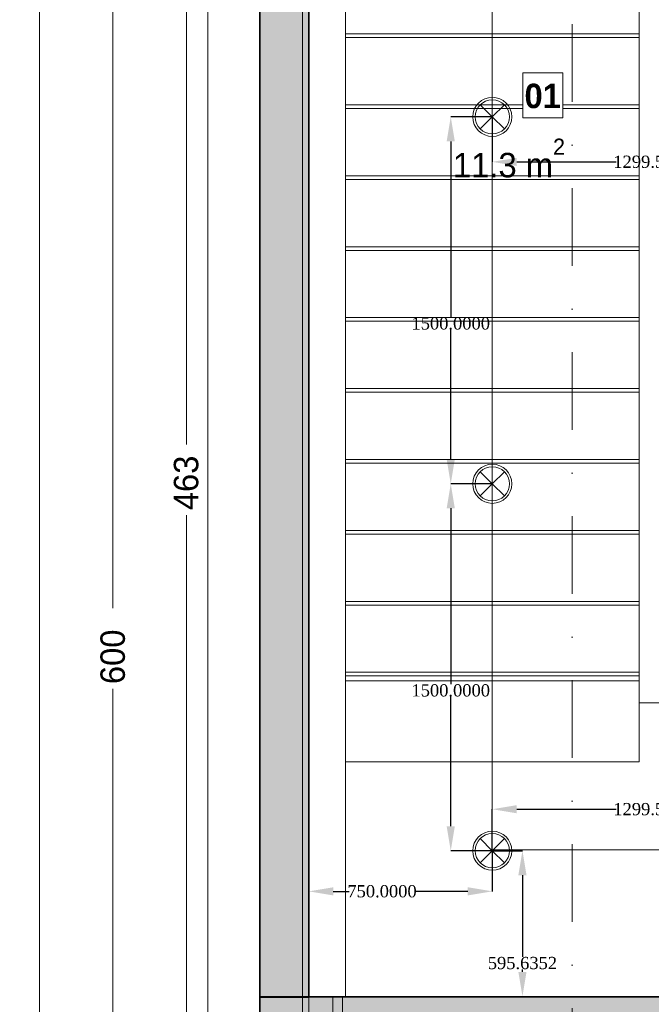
# Model space of a CAD drawing. Header units: millimetres. Extents: x -48584 to 4144, y 11009 to 40638.
# Tile 3 of 38: x -48165 to -45584, y 16209 to 20234. Entities that reach past the tile are written whole.
import ezdxf
from ezdxf.enums import TextEntityAlignment as Align

# ---------------------------------------------------------------- set-up
doc = ezdxf.new("R2010")
doc.units = ezdxf.units.MM
doc.header["$MEASUREMENT"] = 0
doc.set_wipeout_variables(frame=1)
doc.linetypes.add('Dot & Dashed', pattern=[670.277762, 317.5, -176.388889, 0, -176.388874])
doc.linetypes.add('Wipeout_Contour', pattern=[1000, 0, -1000])
for name, color, linetype in [('- განათება', 7, 'Continuous'), ('Dimensioning - General', 7, 'Continuous'), ('Marker - Section', 7, 'Continuous'), ('New_Interior - Stair & Railing', 7, 'Continuous'), ('New_Structural - Bearing', 7, 'Continuous'), ('Structural - Bearing', 7, 'Continuous'), ('Structural - Grid', 7, 'Continuous'), ('Structural - Stair & Railing', 7, 'Continuous')]:
    doc.layers.add(name, color=color, linetype=linetype)
for name, color, linetype, lineweight in [('2D Drafting - General_Pen_No__1', 7, 'Continuous', 13), ('2D Drafting - General_Pen_No__2', 8, 'Continuous', 15), ('Dimensioning - General_Pen_No__1', 7, 'Continuous', 13), ('New_2D Drafting - General_Pen_No__2', 8, 'Continuous', 15), ('New_Annotation - Text_Pen_No__20', 1, 'Continuous', 0), ('New_Structural - Bearing_Pen_No__1', 7, 'Continuous', 13), ('Structural - Bearing_Pen_No__1', 7, 'Continuous', 13), ('Structural - Bearing_Pen_No__27', 7, 'Continuous', 35)]:
    doc.layers.add(name, color=color, linetype=linetype, lineweight=lineweight)
for name, color, linetype, lineweight, true_color in [('2D Drafting - General_Pen_No__81', 7, 'Continuous', 20, 0x6a6a6a), ('Marker - Section_Pen_No__108', 7, 'Continuous', 13, 0xfd8379), ('New_Interior - Lamp_Pen_No__77', 7, 'Continuous', 20, 0xffeb28), ('New_Interior - Stair & Railing_Pen_No__102', 7, 'Continuous', 13, 0xcccccc), ('Structural - Bearing_Pen_No__162', 7, 'Continuous', 25, 0xaaaaaa), ('Structural - Bearing_Pen_No__89', 7, 'Continuous', 20, 0x71cebe), ('Structural - Grid_Pen_No__81', 7, 'Continuous', 20, 0x6a6a6a), ('Structural - Stair & Railing_Pen_No__61', 7, 'Continuous', 20, 0x6a6a6a)]:
    doc.layers.add(name, color=color, linetype=linetype, lineweight=lineweight, true_color=true_color)
doc.styles.add('GENERATED_STYLE_1', font='txt')
doc.styles.add('GENERATED_STYLE_4', font='txt')
doc.dimstyles.new('GENERATED_STYLE__1', dxfattribs={"dimtxt": 100, "dimasz": 76, "dimexe": 0.18, "dimexo": 0.0625, "dimgap": 0, "dimtad": 0, "dimdec": 0, "dimlfac": 0.1, "dimzin": 0, "dimdsep": 46, "dimtxsty": 'GENERATED_STYLE_1', "dimblk": 'ARROWHEAD_5', "dimblk1": 'ARROWHEAD_5', "dimblk2": 'ARROWHEAD_5', "dimcen": 0.09, "dimse1": 1, "dimse2": 1, "dimclrd": 7, "dimclre": 7, "dimclrt": 7, "dimadec": 0, "dimazin": 0, "dimtfac": 1, "dimtdec": 4, "dimtmove": 0, "dimatfit": 3, "dimfxl": 1, "dimtolj": 1, "dimtzin": 0, "dimarcsym": 0})
doc.dimstyles.get("Standard").update_dxf_attribs({"dimtxt": 0.18, "dimasz": 0.18, "dimexe": 0.18, "dimexo": 0.0625, "dimgap": 0.09, "dimtad": 0, "dimtih": 1, "dimtoh": 1, "dimdec": 4, "dimzin": 0, "dimdsep": 46, "dimtxsty": 'Standard', "dimcen": 0.09, "dimadec": 0, "dimazin": 0, "dimtfac": 1, "dimtdec": 4, "dimtofl": 0, "dimtmove": 0, "dimatfit": 3, "dimfxl": 1, "dimtolj": 1, "dimtzin": 0, "dimarcsym": 0})

# ---------------------------------------------------------------- blocks, each defined once
blk = doc.blocks.new('Slab_1', base_point=(-47183.8, 32838))
at = {"layer": 'Structural - Bearing_Pen_No__89', "color": 123, "linetype": 'Continuous', "lineweight": 20, "true_color": 0x71cebe, "flags": 128}
for points in [[(-47183.8, 32838), (-47183.8, 12903.1), (2744.3, 12903.1), (2744.3, 39238), (-23183.8, 39238), (-23183.8, 32838)], [(-46983.8, 16238.8), (-46983.8, 20468.2), (-44313.6, 20468.2), (-44313.6, 16238.8)]]:
    blk.add_lwpolyline(points, close=True, dxfattribs=at)
blk = doc.blocks.new('Slab_53', base_point=(-43901.5, 15826.8))
at = {"layer": 'New_Structural - Bearing_Pen_No__1', "color": 7, "linetype": 'Continuous', "lineweight": 13, "flags": 128}
blk.add_lwpolyline([(-43901.5, 15826.8), (-43901.5, 20880.3), (-47395.9, 20880.3), (-47395.9, 15826.8)], close=True, dxfattribs=at)
blk = doc.blocks.new('Stair_1')
at = {"layer": 'Structural - Stair & Railing_Pen_No__61', "color": 251, "linetype": 'Continuous', "lineweight": 20, "true_color": 0x6a6a6a}
for p, q in [((-46833.8, 20466.1), (-46833.8, 20176.1)), ((-46233.8, 20466.1), (-46233.8, 20176.1)), ((-45633.8, 20176.1), (-45633.8, 20466.1)), ((-46833.8, 20426.1), (-46833.8, 17566.1)), ((-45633.8, 17566.1), (-45633.8, 20426.1)), ((-46833.8, 20176.1), (-45633.8, 20176.1)), ((-45633.8, 20176.1), (-46833.8, 20176.1)), ((-46833.8, 20176.1), (-46833.8, 19886.1)), ((-46233.8, 20176.1), (-46233.8, 17566.1)), ((-45633.8, 19886.1), (-45633.8, 20176.1)), ((-46833.8, 20161.1), (-45633.8, 20161.1)), ((-46833.8, 19886.1), (-45633.8, 19886.1)), ((-45633.8, 19886.1), (-46833.8, 19886.1)), ((-46833.8, 19886.1), (-46833.8, 19596.1)), ((-45633.8, 19596.1), (-45633.8, 19886.1)), ((-46833.8, 19871.1), (-45633.8, 19871.1)), ((-46833.8, 19596.1), (-45633.8, 19596.1)), ((-45633.8, 19596.1), (-46833.8, 19596.1)), ((-46833.8, 19596.1), (-46833.8, 19306.1)), ((-46833.8, 19581.1), (-45633.8, 19581.1)), ((-45633.8, 19306.1), (-45633.8, 19596.1)), ((-46833.8, 19306.1), (-45633.8, 19306.1)), ((-45633.8, 19306.1), (-46833.8, 19306.1)), ((-46833.8, 19306.1), (-46833.8, 19016.1)), ((-46833.8, 19291.1), (-45633.8, 19291.1)), ((-45633.8, 19016.1), (-45633.8, 19306.1)), ((-46833.8, 19016.1), (-45633.8, 19016.1)), ((-45633.8, 19016.1), (-46833.8, 19016.1)), ((-46833.8, 19016.1), (-46833.8, 18726.1)), ((-46833.8, 19001.1), (-45633.8, 19001.1)), ((-45633.8, 18726.1), (-45633.8, 19016.1)), ((-46833.8, 18726.1), (-45633.8, 18726.1)), ((-45633.8, 18726.1), (-46833.8, 18726.1)), ((-46833.8, 18726.1), (-46833.8, 18436.1)), ((-45633.8, 18436.1), (-45633.8, 18726.1)), ((-46833.8, 18711.1), (-45633.8, 18711.1)), ((-46833.8, 18436.1), (-45633.8, 18436.1)), ((-45633.8, 18436.1), (-46833.8, 18436.1)), ((-46833.8, 18436.1), (-46833.8, 18146.1)), ((-45633.8, 18146.1), (-45633.8, 18436.1)), ((-46833.8, 18421.1), (-45633.8, 18421.1)), ((-46833.8, 18146.1), (-45633.8, 18146.1)), ((-45633.8, 18146.1), (-46833.8, 18146.1)), ((-46833.8, 18146.1), (-46833.8, 17856.1)), ((-46833.8, 18131.1), (-45633.8, 18131.1)), ((-45633.8, 17856.1), (-45633.8, 18146.1)), ((-46833.8, 17856.1), (-45633.8, 17856.1)), ((-45633.8, 17856.1), (-46833.8, 17856.1)), ((-46833.8, 17856.1), (-46833.8, 17566.1)), ((-46833.8, 17841.1), (-45633.8, 17841.1)), ((-45633.8, 17566.1), (-45633.8, 17856.1)), ((-46833.8, 17566.1), (-46833.8, 17531.1)), ((-46833.8, 17566.1), (-45633.8, 17566.1)), ((-45633.8, 17566.1), (-46833.8, 17566.1)), ((-46833.8, 17566.1), (-46833.8, 16241.1)), ((-46833.8, 17551.1), (-45633.8, 17551.1)), ((-46233.8, 17566.1), (-46233.8, 16841.1)), ((-45633.8, 17531.1), (-45633.8, 17566.1)), ((-45633.8, 17441.1), (-45633.8, 17566.1)), ((-46833.8, 17531.1), (-46833.8, 17199.8)), ((-45633.8, 17531.1), (-46833.8, 17531.1)), ((-45633.8, 17441.1), (-45633.8, 17531.1)), ((-45633.8, 17199.8), (-45633.8, 17441.1)), ((-45534.2, 17441.1), (-45633.8, 17441.1)), ((-45534.2, 17441.1), (-45633.8, 17441.1)), ((-46833.8, 17199.8), (-45633.8, 17199.8)), ((-46833.8, 17199.8), (-46833.8, 16241.1)), ((-46233.8, 16841.1), (-44934.2, 16841.1)), ((-46833.8, 16241.1), (-44334.2, 16241.1)), ((-46833.8, 16241.1), (-44334.2, 16241.1))]:
    blk.add_line(p, q, dxfattribs=at)
blk = doc.blocks.new('Wall_1', base_point=(-47183.8, 32838))
at = {"color": 254, "linetype": 'Wipeout_Contour', "lineweight": 0, "ltscale": 214190.705397}
blk.add_wipeout([(-46983.8, 16238.8), (-46983.8, 32638), (-47183.8, 32638), (-47183.8, 16238.8)], dxfattribs=at).dxf.layer = 'Structural - Bearing'
at = {"layer": 'Structural - Bearing_Pen_No__1', "color": 7, "linetype": 'Continuous', "lineweight": 13, "flags": 128}
for points in [[(-47183.8, 32838), (-47183.8, 12903.1)], [(-46983.8, 16238.8), (-46983.8, 26488)]]:
    blk.add_lwpolyline(points, dxfattribs=at)
at = {"layer": 'Structural - Bearing_Pen_No__27', "color": 7, "linetype": 'Continuous', "lineweight": 35}
blk.add_line((-46983.8, 16238.8), (-47183.8, 16238.8), dxfattribs=at)
blk = doc.blocks.new('Wall_8', base_point=(-44313.4, 16238.8))
at = {"layer": 'Structural - Bearing_Pen_No__162', "linetype": 'Continuous', "lineweight": 25, "true_color": 0xaaaaaa}
for points in [[(-46983.8, 16038.8), (-46983.8, 16238.8), (-47183.8, 16238.8), (-47183.8, 16038.8)], [(-44313.4, 16238.8), (-46983.8, 16238.8), (-46983.8, 16038.8), (-44313.4, 16038.8)], [(-44113.4, 16238.8), (-44313.4, 16238.8), (-44113.4, 16038.8)], [(-44313.4, 16238.8), (-44313.4, 16038.8), (-44113.4, 16038.8)]]:
    blk.add_hatch(color=253, dxfattribs=at).paths.add_polyline_path(points)
at = {"layer": 'Structural - Bearing_Pen_No__1', "color": 7, "linetype": 'Continuous', "lineweight": 13}
blk.add_line((-47183.8, 16238.8), (-47183.8, 16038.8), dxfattribs=at)
at = {"layer": 'Structural - Bearing_Pen_No__27', "color": 7, "linetype": 'Continuous', "lineweight": 35}
for p, q in [((-46983.8, 16238.8), (-47183.8, 16238.8)), ((-47183.8, 16038.8), (-46983.8, 16038.8))]:
    blk.add_line(p, q, dxfattribs=at)
at = {"layer": 'Structural - Bearing_Pen_No__27', "color": 7, "linetype": 'Continuous', "lineweight": 35, "flags": 128}
for points in [[(-44313.4, 16238.8), (-46983.8, 16238.8)], [(-44113.4, 16038.8), (-44113.4, 16238.8)], [(-46983.8, 16038.8), (-44113.4, 16038.8)]]:
    blk.add_lwpolyline(points, dxfattribs=at)
blk = doc.blocks.new('Wall_15', base_point=(-47183.8, 16038.8))
at = {"layer": 'Structural - Bearing_Pen_No__162', "linetype": 'Continuous', "lineweight": 25, "true_color": 0xaaaaaa}
blk.add_hatch(color=253, dxfattribs=at).paths.add_polyline_path([(-46983.8, 16038.8), (-46983.8, 20668.2), (-47183.8, 20668.2), (-47183.8, 16038.8)])
at = {"layer": 'Structural - Bearing_Pen_No__27', "color": 7, "linetype": 'Continuous', "lineweight": 35, "flags": 128}
for points in [[(-47183.8, 20668.2), (-47183.8, 16038.8)], [(-46983.8, 16238.8), (-46983.8, 20668.2)]]:
    blk.add_lwpolyline(points, dxfattribs=at)
blk = doc.blocks.new('Railing_5')
at = {"layer": 'New_Interior - Stair & Railing_Pen_No__102', "color": 254, "linetype": 'Continuous', "lineweight": 13, "true_color": 0xcccccc}
for p, q in [((-46845.3, 16238.8), (-46885.3, 16238.8)), ((-46885.3, 16238.8), (-46885.3, 16038.8)), ((-46845.3, 16038.8), (-46845.3, 16238.8))]:
    blk.add_line(p, q, dxfattribs=at)
blk = doc.blocks.new('Standard grid marker_2')
at = {"layer": 'Structural - Grid_Pen_No__81', "color": 251, "linetype": 'Continuous', "lineweight": 20, "true_color": 0x6a6a6a}
blk.add_line((1000, 0), (27734.9, 0), dxfattribs=at)
at = {"layer": 'Structural - Grid_Pen_No__81', "color": 251, "lineweight": 20, "true_color": 0x6a6a6a, "style": 'GENERATED_STYLE_1'}
for tag, p in [('AC_MarkerText_1_0', (-1.5, -46.7)), ('AC_MarkerText_1_1', (28933.4, -46.7))]:
    blk.add_attdef(tag, text='', height=100, rotation=270, dxfattribs=at).set_placement(p, align=Align.TOP_CENTER)
blk = doc.blocks.new('*D240')
at = {"layer": 'Dimensioning - General_Pen_No__1', "linetype": 'Continuous', "lineweight": 13, "transparency": 16777216}
for points in [[(-48083.8, 39238), (-48104.5, 39160.7), (-48063.1, 39160.7)], [(-48083.8, 12903.1), (-48063.1, 12980.3), (-48104.5, 12980.3)]]:
    blk.add_hatch(color=7, dxfattribs=at).paths.add_polyline_path(points)
at = {"layer": 'Dimensioning - General_Pen_No__1', "color": 7, "linetype": 'Continuous', "lineweight": 13, "transparency": 16777216}
for p, q in [((-48008.8, 39238), (-48158.8, 39238)), ((-48083.8, 39238), (-48104.5, 39160.7)), ((-48083.8, 39238), (-48063.1, 39160.7)), ((-48063.1, 39160.7), (-48104.5, 39160.7)), ((-48104.5, 12980.3), (-48063.1, 12980.3)), ((-48083.8, 12903.1), (-48104.5, 12980.3)), ((-48083.8, 12903.1), (-48063.1, 12980.3)), ((-48008.8, 12903.1), (-48158.8, 12903.1))]:
    blk.add_line(p, q, dxfattribs=at)
at = {"color": 254, "linetype": 'Wipeout_Contour', "lineweight": 0, "ltscale": 218787.68348, "transparency": 16777216}
blk.add_wipeout([(-48019.5, 25875.1), (-48019.5, 26266), (-48148.1, 26266), (-48148.1, 25875.1)], dxfattribs=at).dxf.layer = 'Dimensioning - General'
at = {"layer": 'Dimensioning - General_Pen_No__1', "color": 7, "linetype": 'Continuous', "lineweight": 13, "transparency": 16777216}
for p, q in [((-48083.8, 26271.6), (-48083.8, 39160.7)), ((-48083.8, 12980.3), (-48083.8, 25869.5))]:
    blk.add_line(p, q, dxfattribs=at)
at = {"layer": 'Dimensioning - General_Pen_No__1', "color": 7, "lineweight": 13, "transparency": 16777216, "insert": (-48033.8, 25889.4), "char_height": 100, "attachment_point": 7, "rotation": 90, "style": 'GENERATED_STYLE_1'}
blk.add_mtext('\\A1;{\\pql;\\fBOG 2018|b0|i0|c0|p0;\\W1.000000;2,633}', dxfattribs=at)
blk = doc.blocks.new('ARROWHEAD_5')
at = {"linetype": 'Continuous', "lineweight": 0}
blk.add_hatch(color=0, dxfattribs=at).paths.add_polyline_path([(-1, 0.2679), (0, 0), (-1, -0.2679)])
at = {"color": 0, "linetype": 'Continuous', "lineweight": 0}
blk.add_line((0, 0), (-1, 0), dxfattribs=at)
blk = doc.blocks.new('*D243')
at = {"layer": 'Dimensioning - General_Pen_No__1', "linetype": 'Continuous', "lineweight": 13, "transparency": 16777216}
for points in [[(-47483.8, 20668.2), (-47463.1, 20745.4), (-47504.5, 20745.4)], [(-47483.8, 20668.2), (-47504.5, 20590.9), (-47463.1, 20590.9)], [(-47483.8, 16038.8), (-47463.1, 16116.1), (-47504.5, 16116.1)], [(-47483.8, 16038.8), (-47504.5, 15961.6), (-47463.1, 15961.6)]]:
    blk.add_hatch(color=7, dxfattribs=at).paths.add_polyline_path(points)
at = {"layer": 'Dimensioning - General_Pen_No__1', "color": 7, "linetype": 'Continuous', "lineweight": 13, "transparency": 16777216}
for p, q in [((-47408.8, 20668.2), (-47558.8, 20668.2)), ((-47483.8, 20668.2), (-47504.5, 20590.9)), ((-47483.8, 20668.2), (-47463.1, 20590.9)), ((-47463.1, 20590.9), (-47504.5, 20590.9)), ((-47504.5, 16116.1), (-47463.1, 16116.1)), ((-47483.8, 16038.8), (-47504.5, 16116.1)), ((-47483.8, 16038.8), (-47463.1, 16116.1)), ((-47408.8, 16038.8), (-47558.8, 16038.8))]:
    blk.add_line(p, q, dxfattribs=at)
at = {"color": 254, "linetype": 'Wipeout_Contour', "lineweight": 0, "ltscale": 203630.221782, "transparency": 16777216}
blk.add_wipeout([(-47419.5, 18214.7), (-47419.5, 18492.4), (-47548.1, 18492.4), (-47548.1, 18214.7)], dxfattribs=at).dxf.layer = 'Dimensioning - General'
at = {"layer": 'Dimensioning - General_Pen_No__1', "color": 7, "linetype": 'Continuous', "lineweight": 13, "transparency": 16777216}
for p, q in [((-47483.8, 18498), (-47483.8, 20590.9)), ((-47483.8, 16116.1), (-47483.8, 18209))]:
    blk.add_line(p, q, dxfattribs=at)
at = {"layer": 'Dimensioning - General_Pen_No__1', "color": 7, "lineweight": 13, "transparency": 16777216, "insert": (-47433.8, 18228.9), "char_height": 100, "attachment_point": 7, "rotation": 90, "style": 'GENERATED_STYLE_1'}
blk.add_mtext('\\A1;{\\pql;\\fBOG 2018|b0|i0|c0|p0;\\W1.000000;463}', dxfattribs=at)
blk = doc.blocks.new('*D249')
at = {"layer": 'Dimensioning - General_Pen_No__1', "linetype": 'Continuous', "lineweight": 13, "transparency": 16777216}
for points in [[(-47783.8, 20663), (-47763.1, 20740.2), (-47804.5, 20740.2)], [(-47783.8, 20663), (-47804.5, 20585.7), (-47763.1, 20585.7)], [(-47783.8, 14663), (-47763.1, 14740.2), (-47804.5, 14740.2)]]:
    blk.add_hatch(color=7, dxfattribs=at).paths.add_polyline_path(points)
at = {"layer": 'Dimensioning - General_Pen_No__1', "color": 7, "linetype": 'Continuous', "lineweight": 13, "transparency": 16777216}
for p, q in [((-47708.8, 20663), (-47858.8, 20663)), ((-47783.8, 20663), (-47804.5, 20585.7)), ((-47783.8, 20663), (-47763.1, 20585.7)), ((-47763.1, 20585.7), (-47804.5, 20585.7)), ((-47804.5, 14740.2), (-47763.1, 14740.2)), ((-47783.8, 14663), (-47804.5, 14740.2)), ((-47783.8, 14663), (-47763.1, 14740.2)), ((-47708.8, 14663), (-47858.8, 14663))]:
    blk.add_line(p, q, dxfattribs=at)
at = {"color": 254, "linetype": 'Wipeout_Contour', "lineweight": 0, "ltscale": 203776.120706, "transparency": 16777216}
blk.add_wipeout([(-47719.5, 17503.6), (-47719.5, 17822.4), (-47848.1, 17822.4), (-47848.1, 17503.6)], dxfattribs=at).dxf.layer = 'Dimensioning - General'
at = {"layer": 'Dimensioning - General_Pen_No__1', "color": 7, "linetype": 'Continuous', "lineweight": 13, "transparency": 16777216}
for p, q in [((-47783.8, 17828), (-47783.8, 20585.7)), ((-47783.8, 14740.2), (-47783.8, 17498))]:
    blk.add_line(p, q, dxfattribs=at)
at = {"layer": 'Dimensioning - General_Pen_No__1', "color": 7, "lineweight": 13, "transparency": 16777216, "insert": (-47733.8, 17517.9), "char_height": 100, "attachment_point": 7, "rotation": 90, "style": 'GENERATED_STYLE_1'}
blk.add_mtext('\\A1;{\\pql;\\fBOG 2018|b0|i0|c0|p0;\\W1.000000;600}', dxfattribs=at)
blk = doc.blocks.new('Cutting Plane_3', base_point=(-45907.6, 11703.1))
at = {"layer": 'Marker - Section_Pen_No__108', "color": 11, "linetype": 'Dot & Dashed', "lineweight": 13, "true_color": 0xfd8379}
blk.add_line((-45907.6, 11853.1), (-45907.6, 40288), dxfattribs=at)
blk = doc.blocks.new('Recessed Spot')
at = {"layer": 'New_Interior - Lamp_Pen_No__77', "color": 2, "linetype": 'Continuous', "lineweight": 20, "true_color": 0xffeb28}
for q in [(-49.5, 49.5), (49.5, 49.5), (-49.5, -49.5), (49.5, -49.5)]:
    blk.add_line((0, 0), q, dxfattribs=at)
at = {"layer": 'New_Interior - Lamp_Pen_No__77', "color": 2, "linetype": 'Continuous', "lineweight": 20, "true_color": 0xffeb28, "flags": 128}
blk.add_lwpolyline([(80, 0, 1), (-80, 0, 1)], format="xyb", close=True, dxfattribs=at)
at = {"layer": 'New_Interior - Lamp_Pen_No__77', "color": 2, "linetype": 'Continuous', "lineweight": 20, "true_color": 0xffeb28}
blk.add_circle((0, 0), 70, dxfattribs=at)
blk = doc.blocks.new('*D315')
at = {"layer": '- განათება', "color": 0, "lineweight": -2, "transparency": 16777216}
for p, q in [((-46233.7, 16836.7), (-46110.4, 16836.7)), ((-46110.6, 16736.7), (-46110.6, 16403)), ((-46110.6, 16341.1), (-46110.6, 16351.6)), ((-46233.7, 16241.1), (-46110.4, 16241.1))]:
    blk.add_line(p, q, dxfattribs=at)
at = {"layer": '- განათება', "color": 0, "transparency": 16777216}
for points in [[(-46127.2, 16736.7), (-46093.9, 16736.7), (-46110.6, 16836.7)], [(-46127.2, 16341.1), (-46093.9, 16341.1), (-46110.6, 16241.1)]]:
    blk.add_solid(points, dxfattribs=at)
at = {"layer": 'Defpoints', "color": 0, "transparency": 16777216}
for p in [(-46233.8, 16836.7), (-46233.8, 16241.1), (-46110.6, 16241.1)]:
    blk.add_point(p, dxfattribs=at)
at = {"layer": '- განათება', "color": 0, "transparency": 16777216, "insert": (-46110.6, 16377.3), "char_height": 50, "attachment_point": 5}
blk.add_mtext('\\A1;{\\fSylfaen|b0|i0|c0|p18;595.6352}', dxfattribs=at)
blk = doc.blocks.new('*D316')
at = {"layer": '- განათება', "color": 0, "lineweight": -2, "transparency": 16777216}
for p, q in [((-46983.8, 16836.6), (-46983.8, 16670.5)), ((-46233.8, 16836.6), (-46233.8, 16670.5)), ((-46883.8, 16670.7), (-46818.1, 16670.7)), ((-46333.8, 16670.7), (-46550.7, 16670.7))]:
    blk.add_line(p, q, dxfattribs=at)
at = {"layer": '- განათება', "color": 0, "transparency": 16777216}
for points in [[(-46883.8, 16687.4), (-46883.8, 16654), (-46983.8, 16670.7)], [(-46333.8, 16687.4), (-46333.8, 16654), (-46233.8, 16670.7)]]:
    blk.add_solid(points, dxfattribs=at)
at = {"layer": 'Defpoints', "color": 0, "transparency": 16777216}
for p in [(-46983.8, 16836.7), (-46233.8, 16836.7), (-46983.8, 16670.7)]:
    blk.add_point(p, dxfattribs=at)
at = {"layer": '- განათება', "color": 0, "transparency": 16777216, "insert": (-46684.4, 16670.7), "char_height": 50, "attachment_point": 5}
blk.add_mtext('\\A1;{\\fSylfaen|b0|i0|c0|p18;750.0000}', dxfattribs=at)
blk = doc.blocks.new('*D319')
at = {"layer": '- განათება', "color": 0, "lineweight": -2, "transparency": 16777216}
for p, q in [((-46233.8, 16836.8), (-46233.8, 17006.7)), ((-46133.8, 17006.5), (-45728.2, 17006.5)), ((-45034.2, 17006.5), (-45429.3, 17006.5)), ((-44934.2, 16836.8), (-44934.2, 17006.7))]:
    blk.add_line(p, q, dxfattribs=at)
at = {"layer": '- განათება', "color": 0, "transparency": 16777216}
for points in [[(-46133.8, 17023.2), (-46133.8, 16989.9), (-46233.8, 17006.5)], [(-45034.2, 17023.2), (-45034.2, 16989.9), (-44934.2, 17006.5)]]:
    blk.add_solid(points, dxfattribs=at)
at = {"layer": 'Defpoints', "color": 0, "transparency": 16777216}
for p in [(-46233.8, 17006.5), (-46233.8, 16836.7), (-44934.2, 16836.7)]:
    blk.add_point(p, dxfattribs=at)
at = {"layer": '- განათება', "color": 0, "transparency": 16777216, "insert": (-45578.7, 17006.5), "char_height": 50, "attachment_point": 5}
blk.add_mtext('\\A1;{\\fSylfaen|b0|i0|c0|p18;1299.5433}', dxfattribs=at)
blk = doc.blocks.new('*D321')
at = {"layer": '- განათება', "color": 0, "lineweight": -2, "transparency": 16777216}
for p, q in [((-46233.9, 18336.7), (-46403.8, 18336.7)), ((-46403.6, 18236.7), (-46403.6, 17517.4)), ((-46403.6, 16936.7), (-46403.6, 17466.1)), ((-46233.9, 16836.7), (-46403.8, 16836.7))]:
    blk.add_line(p, q, dxfattribs=at)
at = {"layer": '- განათება', "color": 0, "transparency": 16777216}
for points in [[(-46420.3, 18236.7), (-46386.9, 18236.7), (-46403.6, 18336.7)], [(-46420.3, 16936.7), (-46386.9, 16936.7), (-46403.6, 16836.7)]]:
    blk.add_solid(points, dxfattribs=at)
at = {"layer": 'Defpoints', "color": 0, "transparency": 16777216}
for p in [(-46233.8, 18336.7), (-46403.6, 16836.7), (-46233.8, 16836.7)]:
    blk.add_point(p, dxfattribs=at)
at = {"layer": '- განათება', "color": 0, "transparency": 16777216, "insert": (-46403.6, 17491.8), "char_height": 50, "attachment_point": 5}
blk.add_mtext('\\A1;{\\fSylfaen|b0|i0|c0|p18;1500.0000}', dxfattribs=at)
blk = doc.blocks.new('*D322')
at = {"layer": '- განათება', "color": 0, "lineweight": -2, "transparency": 16777216}
for p, q in [((-46233.9, 19836.7), (-46403.8, 19836.7)), ((-46403.6, 19736.7), (-46403.6, 19017.4)), ((-46403.6, 18436.7), (-46403.6, 18966.1)), ((-46233.9, 18336.7), (-46403.8, 18336.7))]:
    blk.add_line(p, q, dxfattribs=at)
at = {"layer": '- განათება', "color": 0, "transparency": 16777216}
for points in [[(-46420.3, 19736.7), (-46386.9, 19736.7), (-46403.6, 19836.7)], [(-46420.3, 18436.7), (-46386.9, 18436.7), (-46403.6, 18336.7)]]:
    blk.add_solid(points, dxfattribs=at)
at = {"layer": 'Defpoints', "color": 0, "transparency": 16777216}
for p in [(-46233.8, 19836.7), (-46403.6, 18336.7), (-46233.8, 18336.7)]:
    blk.add_point(p, dxfattribs=at)
at = {"layer": '- განათება', "color": 0, "transparency": 16777216, "insert": (-46403.6, 18991.8), "char_height": 50, "attachment_point": 5}
blk.add_mtext('\\A1;{\\fSylfaen|b0|i0|c0|p18;1500.0000}', dxfattribs=at)
blk = doc.blocks.new('*D323')
at = {"layer": '- განათება', "color": 0, "lineweight": -2, "transparency": 16777216}
for p, q in [((-46233.8, 19836.6), (-46233.8, 19652.6)), ((-44934.2, 19836.6), (-44934.2, 19652.6)), ((-46133.8, 19652.8), (-45728.2, 19652.8)), ((-45034.2, 19652.8), (-45429.3, 19652.8))]:
    blk.add_line(p, q, dxfattribs=at)
at = {"layer": '- განათება', "color": 0, "transparency": 16777216}
for points in [[(-46133.8, 19669.4), (-46133.8, 19636.1), (-46233.8, 19652.8)], [(-45034.2, 19669.4), (-45034.2, 19636.1), (-44934.2, 19652.8)]]:
    blk.add_solid(points, dxfattribs=at)
at = {"layer": 'Defpoints', "color": 0, "transparency": 16777216}
for p in [(-46233.8, 19836.7), (-44934.2, 19836.7), (-46233.8, 19652.8)]:
    blk.add_point(p, dxfattribs=at)
at = {"layer": '- განათება', "color": 0, "transparency": 16777216, "insert": (-45578.7, 19652.8), "char_height": 50, "attachment_point": 5}
blk.add_mtext('\\A1;{\\fSylfaen|b0|i0|c0|p18;1299.5433}', dxfattribs=at)

msp = doc.modelspace()

# ---------------------------------------------------------------- linework, layer by layer
at = {"layer": 'New_2D Drafting - General_Pen_No__2', "color": 8, "linetype": 'Continuous', "lineweight": 15, "flags": 128}
msp.add_lwpolyline([(-46983.78801, 16238.84631), (-44313.60697, 16238.84631), (-44313.60697, 20468.19358), (-46983.78801, 20468.19358)], close=True, dxfattribs=at)

# ---------------------------------------------------------------- block references
at = {"layer": 'New_Interior - Stair & Railing', "color": 7, "linetype": 'Continuous', "lineweight": 13}
msp.add_blockref('Railing_5', (0, 0), dxfattribs=at)
at = {"layer": 'New_Structural - Bearing', "color": 7, "linetype": 'Continuous', "lineweight": 13}
msp.add_blockref('Slab_53', (-43901.52406, 15826.75486), dxfattribs=at)
at = {"layer": 'Structural - Bearing', "color": 123, "linetype": 'Continuous', "lineweight": 20, "true_color": 0x71cebe}
msp.add_blockref('Slab_1', (-47183.78801, 32837.98097), dxfattribs=at)
at = {"layer": 'Structural - Stair & Railing', "color": 251, "linetype": 'Continuous', "lineweight": 20, "true_color": 0x6a6a6a}
msp.add_blockref('Stair_1', (0, 0), dxfattribs=at)

# ---------------------------------------------------------------- texts
at = {"layer": '2D Drafting - General_Pen_No__1', "color": 7, "lineweight": 13, "insert": (-46394.39528, 19588.07814), "char_height": 100, "attachment_point": 7, "style": 'GENERATED_STYLE_1'}
msp.add_mtext('{\\fBOG 2018|b0|i0|c0|p0;11.3 m{\\H0.66x;\\S2^  ;}}', dxfattribs=at)

# ---------------------------------------------------------------- next in the draw order: block references
at = {"layer": 'Structural - Bearing', "color": 7, "lineweight": 35}
msp.add_blockref('Wall_1', (-47183.78801, 32837.98097), dxfattribs=at)

# ---------------------------------------------------------------- next in the draw order: block references
for name, p in [('Wall_15', (-47183.78801, 16038.84631)), ('Wall_8', (-44313.42641, 16238.84631))]:
    msp.add_blockref(name, p, dxfattribs=at)
at = {"layer": 'Structural - Grid', "color": 8, "linetype": 'Continuous', "lineweight": 15, "zscale": 1000, "rotation": 90}
msp.add_blockref('Standard grid marker_2', (-47008.78801, 11703.05519), dxfattribs=at)

# ---------------------------------------------------------------- next in the draw order: dimensions: what is measured, and where the dimension line sits
at = {"layer": 'Dimensioning - General', "color": 7, "linetype": 'Continuous', "lineweight": 13}
dim = msp.add_linear_dim(base=(-48083.78801, 39237.98097), p1=(-47183.78801, 12903.05519), p2=(-23183.78801, 39237.98097), angle=90, dimstyle='GENERATED_STYLE__1', dxfattribs=at)
dim.commit()
dim.dimension.update_dxf_attribs({"geometry": '*D240', "text_midpoint": (-48083.78801, 26056.86358), "dimtype": 160, "text_rotation": 90})

# ---------------------------------------------------------------- next in the draw order: block references
at = {"layer": '- განათება', "color": 2, "linetype": 'Continuous', "lineweight": 20, "true_color": 0xffeb28, "zscale": 1000}
for p in [(-46233.78801, 19836.70351), (-46233.78801, 18336.70351), (-46233.78801, 16836.70351)]:
    msp.add_blockref('Recessed Spot', p, dxfattribs=at)
at = {"layer": 'Marker - Section', "color": 11, "lineweight": 13, "true_color": 0xfd8379}
msp.add_blockref('Cutting Plane_3', (-45907.57358, 11703.05519), dxfattribs=at)

# ---------------------------------------------------------------- next in the draw order: dimensions: what is measured, and where the dimension line sits
at = {"layer": '- განათება', "color": 1}
for base, p1, p2, angle, picture, middle in [((-46403.61643, 18336.70351), (-46233.78801, 19836.70351), (-46233.78801, 18336.70351), 270, '*D322', (-46403.61643, 18991.76952)), ((-46403.61643, 16836.70351), (-46233.78801, 18336.70351), (-46233.78801, 16836.70351), 270, '*D321', (-46403.61643, 17491.76952)), ((-46983.78801, 16670.71134), (-46233.78801, 16836.70351), (-46983.78801, 16836.70351), 180, '*D316', (-46684.36615, 16670.71134))]:
    dim = msp.add_linear_dim(base=base, p1=p1, p2=p2, angle=angle, text='{\\fSylfaen|b0|i0|c0|p18;<>}', dimstyle='Standard', override={"dimtxt": 50, "dimasz": 100}, dxfattribs=at)
    dim.commit()
    dim.dimension.update_dxf_attribs({"geometry": picture, "text_midpoint": middle, "dimtype": 160})
at = {"layer": 'Dimensioning - General', "color": 7, "linetype": 'Continuous', "lineweight": 13}
for base, p1, p2, picture, middle in [((-47783.78801, 20662.98097), (-47828.55475, 14662.98097), (-47841.34525, 20662.98097), '*D249', (-47783.78801, 17632.04447)), ((-47483.78801, 20668.19358), (-47183.78801, 16038.84631), (-47183.62049, 20668.19358), '*D243', (-47483.78801, 18343.09244))]:
    dim = msp.add_linear_dim(base=base, p1=p1, p2=p2, angle=90, dimstyle='GENERATED_STYLE__1', dxfattribs=at)
    dim.commit()
    dim.dimension.update_dxf_attribs({"geometry": picture, "text_midpoint": middle, "dimtype": 160, "text_rotation": 90})

# ---------------------------------------------------------------- next in the draw order: hatches: boundary and pattern name
at = {"layer": '2D Drafting - General_Pen_No__81', "linetype": 'Continuous', "lineweight": 0, "true_color": 0x4f4f4f}
h = msp.add_hatch(color=251, dxfattribs=at)
h.paths.add_polyline_path([(-47183.78801, 12903.05519), (2744.28426, 12903.05519), (2744.28426, 39237.98097), (-23183.78801, 39237.98097), (-23183.78801, 32837.98097), (-47183.78801, 32837.98097)])
h.paths.add_polyline_path([(-46983.78801, 13103.05519), (2544.28426, 13103.05519), (2544.28426, 39037.98097), (-22983.78801, 39037.98097), (-22983.78801, 32637.98097), (-46983.78801, 32637.98097)], flags=0)

# ---------------------------------------------------------------- next in the draw order: linework, layer by layer
at = {"layer": '2D Drafting - General_Pen_No__2', "color": 8, "linetype": 'Continuous', "lineweight": 15, "flags": 128}
for points in [[(-47183.78801, 12903.05519), (2744.28426, 12903.05519), (2744.28426, 39237.98097), (-23183.78801, 39237.98097), (-23183.78801, 32837.98097), (-47183.78801, 32837.98097)], [(-46983.78801, 13103.05519), (2544.28426, 13103.05519), (2544.28426, 39037.98097), (-22983.78801, 39037.98097), (-22983.78801, 32637.98097), (-46983.78801, 32637.98097)]]:
    msp.add_lwpolyline(points, close=True, dxfattribs=at)

# ---------------------------------------------------------------- next in the draw order: dimensions: what is measured, and where the dimension line sits
at = {"layer": '- განათება', "color": 1}
for base, p1, p2, angle, picture, middle in [((-46233.78801, 17006.53192), (-44934.2447, 16836.70351), (-46233.78801, 16836.70351), 180, '*D319', (-45578.722, 17006.53192)), ((-46110.56737, 16241.068258), (-46233.788011, 16836.703507), (-46233.788011, 16241.068258), 270, '*D315', (-46110.56737, 16377.283241))]:
    dim = msp.add_linear_dim(base=base, p1=p1, p2=p2, angle=angle, text='{\\fSylfaen|b0|i0|c0|p18;<>}', dimstyle='Standard', override={"dimtxt": 50, "dimasz": 100}, dxfattribs=at)
    dim.commit()
    dim.dimension.update_dxf_attribs({"geometry": picture, "text_midpoint": middle, "dimtype": 160})

# ---------------------------------------------------------------- next in the draw order: wipeouts: each hides what was drawn before it
at = {"color": 1, "linetype": 'Continuous', "lineweight": 0, "ltscale": 250814.921058}
msp.add_wipeout([(-46109.5024, 19832.44829), (-45946.1564, 19832.44829), (-45946.1564, 20017.29729), (-46109.5024, 20017.29729)], dxfattribs=at).dxf.layer = 'New_Annotation - Text_Pen_No__20'

# ---------------------------------------------------------------- next in the draw order: linework, layer by layer
at = {"layer": 'New_Annotation - Text_Pen_No__20', "color": 1, "linetype": 'Continuous', "lineweight": 0, "flags": 128}
msp.add_lwpolyline([(-46109.5024, 19832.44829), (-45946.1564, 19832.44829), (-45946.1564, 20017.29729), (-46109.5024, 20017.29729), (-46109.5024, 19832.44829)], close=True, dxfattribs=at)

# ---------------------------------------------------------------- next in the draw order: texts
at = {"layer": 'New_Annotation - Text_Pen_No__20', "color": 1, "linetype": 'Continuous', "lineweight": 0, "insert": (-46027.8294, 19972.37608), "char_height": 100, "attachment_point": 2, "style": 'GENERATED_STYLE_4'}
msp.add_mtext('\\A1;{\\pqc;\\fBOG 2018|b1|i0|c0|p0;\\W1.000000;01}', dxfattribs=at)

# ---------------------------------------------------------------- next in the draw order: dimensions: what is measured, and where the dimension line sits
at = {"layer": '- განათება', "color": 1}
dim = msp.add_linear_dim(base=(-46233.78801, 19652.77971), p1=(-44934.2447, 19836.70351), p2=(-46233.78801, 19836.70351), angle=180, text='{\\fSylfaen|b0|i0|c0|p18;<>}', dimstyle='Standard', override={"dimtxt": 50, "dimasz": 100}, dxfattribs=at)
dim.commit()
dim.dimension.update_dxf_attribs({"geometry": '*D323', "text_midpoint": (-45578.722, 19652.77971), "dimtype": 160})

doc.saveas('drawing.dxf')
